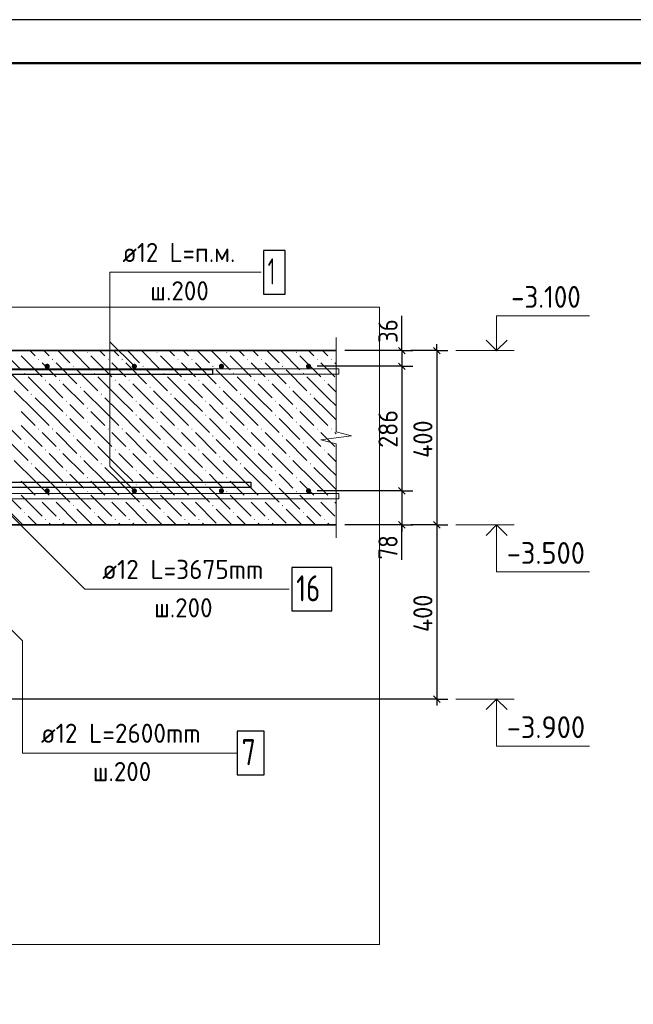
# Model space of a CAD drawing. Header units: millimetres. Extents: x 0 to 42000, y 0 to 29700.
# Tile 26 of 29: x 19949 to 26992, y 18395 to 29700. Entities that reach past the tile are written whole.
import ezdxf

# ---------------------------------------------------------------- set-up
doc = ezdxf.new("R2010")
doc.units = ezdxf.units.MM
for name, color, linetype, lineweight in [('Standard', 7, 'Continuous', 25), ('Высотные отметки', 7, 'Continuous', 25), ('ЖБ Плита Фундамента верхний уровень', 7, 'Continuous', 35), ('Обрамление Г-обр.', 52, 'Continuous', 25), ('Позиционная метка номер позиции', 7, 'Continuous', 13), ('Примечания', 7, 'Continuous', 13), ('Фоновоя арматура Х1', 52, 'Continuous', 25)]:
    doc.layers.add(name, color=color, linetype=linetype, lineweight=lineweight)
doc.layers.add('Размерная выноска', color=7, linetype='Continuous')
doc.styles.add('ISOCPEUR', font='txt')

msp = doc.modelspace()

# ---------------------------------------------------------------- hatches: boundary and pattern name
at = {"layer": 'ЖБ Плита Фундамента верхний уровень', "linetype": 'Continuous', "lineweight": 18, "transparency": 33554687}
for points in [[(20159, 25800), (20166, 25807), (20172, 25800), (20166, 25794)], [(20319, 25800), (20326, 25807), (20332, 25800), (20326, 25794)], [(20719, 25880), (20726, 25887), (20732, 25880), (20726, 25874)], [(20959, 25800), (20966, 25807), (20972, 25800), (20966, 25794)], [(21119, 25800), (21126, 25807), (21132, 25800), (21126, 25794)], [(21519, 25880), (21526, 25887), (21532, 25880), (21526, 25874)], [(21759, 25800), (21766, 25807), (21772, 25800), (21766, 25794)], [(21919, 25800), (21926, 25807), (21932, 25800), (21926, 25794)], [(22319, 25880), (22326, 25887), (22332, 25880), (22326, 25874)], [(22559, 25800), (22566, 25807), (22572, 25800), (22566, 25794)], [(22719, 25800), (22726, 25807), (22732, 25800), (22726, 25794)], [(23119, 25880), (23126, 25887), (23132, 25880), (23126, 25874)], [(23359, 25800), (23366, 25807), (23372, 25800), (23366, 25794)], [(23519, 25800), (23526, 25807), (23532, 25800), (23526, 25794)], [(20559, 25720), (20566, 25727), (20572, 25720), (20566, 25714)], [(21359, 25720), (21366, 25727), (21372, 25720), (21366, 25714)], [(22159, 25720), (22166, 25727), (22172, 25720), (22166, 25714)], [(22959, 25720), (22966, 25727), (22972, 25720), (22966, 25714)], [(19999, 25640), (20006, 25647), (20012, 25640), (20006, 25634)], [(20239, 25560), (20246, 25567), (20252, 25560), (20246, 25554)], [(20399, 25560), (20406, 25567), (20412, 25560), (20406, 25554)], [(20799, 25640), (20806, 25647), (20812, 25640), (20806, 25634)], [(21039, 25560), (21046, 25567), (21052, 25560), (21046, 25554)], [(21199, 25560), (21206, 25567), (21212, 25560), (21206, 25554)], [(21599, 25640), (21606, 25647), (21612, 25640), (21606, 25634)], [(21839, 25560), (21846, 25567), (21852, 25560), (21846, 25554)], [(21999, 25560), (22006, 25567), (22012, 25560), (22006, 25554)], [(22399, 25640), (22406, 25647), (22412, 25640), (22406, 25634)], [(22639, 25560), (22646, 25567), (22652, 25560), (22646, 25554)], [(22799, 25560), (22806, 25567), (22812, 25560), (22806, 25554)], [(23199, 25640), (23206, 25647), (23212, 25640), (23206, 25634)], [(23439, 25560), (23446, 25567), (23452, 25560), (23446, 25554)], [(20639, 25480), (20646, 25487), (20652, 25480), (20646, 25474)], [(21439, 25480), (21446, 25487), (21452, 25480), (21446, 25474)], [(22239, 25480), (22246, 25487), (22252, 25480), (22246, 25474)], [(23039, 25480), (23046, 25487), (23052, 25480), (23046, 25474)], [(20079, 25400), (20086, 25407), (20092, 25400), (20086, 25394)], [(20479, 25320), (20486, 25327), (20492, 25320), (20486, 25314)], [(20879, 25400), (20886, 25407), (20892, 25400), (20886, 25394)], [(21279, 25320), (21286, 25327), (21292, 25320), (21286, 25314)], [(21679, 25400), (21686, 25407), (21692, 25400), (21686, 25394)], [(22079, 25320), (22086, 25327), (22092, 25320), (22086, 25314)], [(22479, 25400), (22486, 25407), (22492, 25400), (22486, 25394)], [(22879, 25320), (22886, 25327), (22892, 25320), (22886, 25314)], [(23279, 25400), (23286, 25407), (23292, 25400), (23286, 25394)], [(20719, 25240), (20726, 25247), (20732, 25240), (20726, 25234)], [(21519, 25240), (21526, 25247), (21532, 25240), (21526, 25234)], [(22319, 25240), (22326, 25247), (22332, 25240), (22326, 25234)], [(23119, 25240), (23126, 25247), (23132, 25240), (23126, 25234)], [(20479, 25160), (20486, 25167), (20492, 25160), (20486, 25154)], [(21279, 25160), (21286, 25167), (21292, 25160), (21286, 25154)], [(22079, 25160), (22086, 25167), (22092, 25160), (22086, 25154)], [(22879, 25160), (22886, 25167), (22892, 25160), (22886, 25154)], [(20159, 25000), (20166, 25007), (20172, 25000), (20166, 24994)], [(20319, 25000), (20326, 25007), (20332, 25000), (20326, 24994)], [(20719, 25080), (20726, 25087), (20732, 25080), (20726, 25074)], [(20959, 25000), (20966, 25007), (20972, 25000), (20966, 24994)], [(21119, 25000), (21126, 25007), (21132, 25000), (21126, 24994)], [(21519, 25080), (21526, 25087), (21532, 25080), (21526, 25074)], [(21759, 25000), (21766, 25007), (21772, 25000), (21766, 24994)], [(21919, 25000), (21926, 25007), (21932, 25000), (21926, 24994)], [(22319, 25080), (22326, 25087), (22332, 25080), (22326, 25074)], [(22559, 25000), (22566, 25007), (22572, 25000), (22566, 24994)], [(22719, 25000), (22726, 25007), (22732, 25000), (22726, 24994)], [(23119, 25080), (23126, 25087), (23132, 25080), (23126, 25074)], [(23359, 25000), (23366, 25007), (23372, 25000), (23366, 24994)], [(23519, 25000), (23526, 25007), (23532, 25000), (23526, 24994)], [(20559, 24920), (20566, 24927), (20572, 24920), (20566, 24914)], [(21359, 24920), (21366, 24927), (21372, 24920), (21366, 24914)], [(22159, 24920), (22166, 24927), (22172, 24920), (22166, 24914)], [(22959, 24920), (22966, 24927), (22972, 24920), (22966, 24914)], [(19999, 24840), (20006, 24847), (20012, 24840), (20006, 24834)], [(20239, 24760), (20246, 24767), (20252, 24760), (20246, 24754)], [(20399, 24760), (20406, 24767), (20412, 24760), (20406, 24754)], [(20799, 24840), (20806, 24847), (20812, 24840), (20806, 24834)], [(21039, 24760), (21046, 24767), (21052, 24760), (21046, 24754)], [(21199, 24760), (21206, 24767), (21212, 24760), (21206, 24754)], [(21599, 24840), (21606, 24847), (21612, 24840), (21606, 24834)], [(21839, 24760), (21846, 24767), (21852, 24760), (21846, 24754)], [(21999, 24760), (22006, 24767), (22012, 24760), (22006, 24754)], [(22399, 24840), (22406, 24847), (22412, 24840), (22406, 24834)], [(22639, 24760), (22646, 24767), (22652, 24760), (22646, 24754)], [(22799, 24760), (22806, 24767), (22812, 24760), (22806, 24754)], [(23199, 24840), (23206, 24847), (23212, 24840), (23206, 24834)], [(23439, 24760), (23446, 24767), (23452, 24760), (23446, 24754)], [(20639, 24680), (20646, 24687), (20652, 24680), (20646, 24674)], [(21439, 24680), (21446, 24687), (21452, 24680), (21446, 24674)], [(22239, 24680), (22246, 24687), (22252, 24680), (22246, 24674)], [(23039, 24680), (23046, 24687), (23052, 24680), (23046, 24674)], [(20079, 24600), (20086, 24607), (20092, 24600), (20086, 24594)], [(20879, 24600), (20886, 24607), (20892, 24600), (20886, 24594)], [(21679, 24600), (21686, 24607), (21692, 24600), (21686, 24594)], [(22479, 24600), (22486, 24607), (22492, 24600), (22486, 24594)], [(23279, 24600), (23286, 24607), (23292, 24600), (23286, 24594)], [(20479, 24520), (20486, 24527), (20492, 24520), (20486, 24514)], [(20719, 24440), (20726, 24447), (20732, 24440), (20726, 24434)], [(21279, 24520), (21286, 24527), (21292, 24520), (21286, 24514)], [(21519, 24440), (21526, 24447), (21532, 24440), (21526, 24434)], [(22079, 24520), (22086, 24527), (22092, 24520), (22086, 24514)], [(22319, 24440), (22326, 24447), (22332, 24440), (22326, 24434)], [(22879, 24520), (22886, 24527), (22892, 24520), (22886, 24514)], [(23119, 24440), (23126, 24447), (23132, 24440), (23126, 24434)], [(20479, 24360), (20486, 24367), (20492, 24360), (20486, 24354)], [(21279, 24360), (21286, 24367), (21292, 24360), (21286, 24354)], [(22079, 24360), (22086, 24367), (22092, 24360), (22086, 24354)], [(22879, 24360), (22886, 24367), (22892, 24360), (22886, 24354)], [(20159, 24200), (20166, 24207), (20172, 24200), (20166, 24194)], [(20319, 24200), (20326, 24207), (20332, 24200), (20326, 24194)], [(20719, 24280), (20726, 24287), (20732, 24280), (20726, 24274)], [(20959, 24200), (20966, 24207), (20972, 24200), (20966, 24194)], [(21119, 24200), (21126, 24207), (21132, 24200), (21126, 24194)], [(21519, 24280), (21526, 24287), (21532, 24280), (21526, 24274)], [(21759, 24200), (21766, 24207), (21772, 24200), (21766, 24194)], [(21919, 24200), (21926, 24207), (21932, 24200), (21926, 24194)], [(22319, 24280), (22326, 24287), (22332, 24280), (22326, 24274)], [(22559, 24200), (22566, 24207), (22572, 24200), (22566, 24194)], [(22719, 24200), (22726, 24207), (22732, 24200), (22726, 24194)], [(23119, 24280), (23126, 24287), (23132, 24280), (23126, 24274)], [(23359, 24200), (23366, 24207), (23372, 24200), (23366, 24194)], [(23519, 24200), (23526, 24207), (23532, 24200), (23526, 24194)], [(20559, 24120), (20566, 24127), (20572, 24120), (20566, 24114)], [(21359, 24120), (21366, 24127), (21372, 24120), (21366, 24114)], [(22159, 24120), (22166, 24127), (22172, 24120), (22166, 24114)], [(22959, 24120), (22966, 24127), (22972, 24120), (22966, 24114)], [(19999, 24040), (20006, 24047), (20012, 24040), (20006, 24034)], [(20239, 23960), (20246, 23967), (20252, 23960), (20246, 23954)], [(20399, 23960), (20406, 23967), (20412, 23960), (20406, 23954)], [(20799, 24040), (20806, 24047), (20812, 24040), (20806, 24034)], [(21039, 23960), (21046, 23967), (21052, 23960), (21046, 23954)], [(21199, 23960), (21206, 23967), (21212, 23960), (21206, 23954)], [(21599, 24040), (21606, 24047), (21612, 24040), (21606, 24034)], [(21839, 23960), (21846, 23967), (21852, 23960), (21846, 23954)], [(21999, 23960), (22006, 23967), (22012, 23960), (22006, 23954)], [(22399, 24040), (22406, 24047), (22412, 24040), (22406, 24034)], [(22639, 23960), (22646, 23967), (22652, 23960), (22646, 23954)], [(22799, 23960), (22806, 23967), (22812, 23960), (22806, 23954)], [(23199, 24040), (23206, 24047), (23212, 24040), (23206, 24034)], [(23439, 23960), (23446, 23967), (23452, 23960), (23446, 23954)]]:
    msp.add_hatch(color=7, dxfattribs=at).paths.add_polyline_path(points, flags=16)
at = {"layer": 'Фоновоя арматура Х1', "linetype": 'Continuous', "lineweight": 18, "transparency": 33554687}
for points in [[(20295, 25720), (20293, 25731), (20286, 25741), (20276, 25748), (20265, 25750), (20253, 25748), (20244, 25741), (20237, 25731), (20235, 25720), (20237, 25709), (20244, 25699), (20253, 25692), (20265, 25690), (20276, 25692), (20286, 25699), (20293, 25709)], [(21295, 25720), (21293, 25731), (21286, 25741), (21276, 25748), (21265, 25750), (21253, 25748), (21244, 25741), (21237, 25731), (21235, 25720), (21237, 25709), (21244, 25699), (21253, 25692), (21265, 25690), (21276, 25692), (21286, 25699), (21293, 25709)], [(22295, 25720), (22293, 25731), (22286, 25741), (22276, 25748), (22265, 25750), (22253, 25748), (22244, 25741), (22237, 25731), (22235, 25720), (22237, 25709), (22244, 25699), (22253, 25692), (22265, 25690), (22276, 25692), (22286, 25699), (22293, 25709)], [(23295, 25720), (23293, 25731), (23286, 25741), (23276, 25748), (23265, 25750), (23253, 25748), (23244, 25741), (23237, 25731), (23235, 25720), (23237, 25709), (23244, 25699), (23253, 25692), (23265, 25690), (23276, 25692), (23286, 25699), (23293, 25709)], [(20295, 24290), (20293, 24301), (20286, 24311), (20276, 24318), (20265, 24320), (20253, 24318), (20244, 24311), (20237, 24301), (20235, 24290), (20237, 24279), (20244, 24269), (20253, 24262), (20265, 24260), (20276, 24262), (20286, 24269), (20293, 24279)], [(21295, 24290), (21293, 24301), (21286, 24311), (21276, 24318), (21265, 24320), (21253, 24318), (21244, 24311), (21237, 24301), (21235, 24290), (21237, 24279), (21244, 24269), (21253, 24262), (21265, 24260), (21276, 24262), (21286, 24269), (21293, 24279)], [(22295, 24290), (22293, 24301), (22286, 24311), (22276, 24318), (22265, 24320), (22253, 24318), (22244, 24311), (22237, 24301), (22235, 24290), (22237, 24279), (22244, 24269), (22253, 24262), (22265, 24260), (22276, 24262), (22286, 24269), (22293, 24279)], [(23295, 24290), (23293, 24301), (23286, 24311), (23276, 24318), (23265, 24320), (23253, 24318), (23244, 24311), (23237, 24301), (23235, 24290), (23237, 24279), (23244, 24269), (23253, 24262), (23265, 24260), (23276, 24262), (23286, 24269), (23293, 24279)]]:
    msp.add_hatch(color=7, dxfattribs=at).paths.add_polyline_path(points)

# ---------------------------------------------------------------- linework, layer by layer
at = {"layer": 'Standard', "color": 251, "linetype": 'Continuous', "lineweight": -3, "true_color": 0x656565, "transparency": 33554687}
for p, q in [((24337, 25900), (24212, 25900)), ((24337, 25900), (24462, 25900)), ((24737, 25900), (24437, 25900)), ((24737, 25900), (24612, 25900)), ((24737, 25900), (24862, 25900)), ((24337, 25720), (24212, 25720)), ((24337, 25720), (24462, 25720)), ((24337, 24290), (24212, 24290)), ((24337, 24290), (24462, 24290)), ((24337, 23900), (24212, 23900)), ((24337, 23900), (24462, 23900)), ((24737, 23900), (24612, 23900)), ((24737, 23900), (24862, 23900)), ((24737, 21900), (17565, 21900)), ((24737, 21900), (24612, 21900)), ((24737, 21900), (24862, 21900))]:
    msp.add_line(p, q, dxfattribs=at)
at = {"layer": 'Standard', "color": 7, "linetype": 'Continuous', "lineweight": 25, "transparency": 33554687}
for p, q in [((24299, 25938), (24374, 25863)), ((24699, 25938), (24774, 25863)), ((24299, 25758), (24374, 25682)), ((24299, 24328), (24374, 24253)), ((24299, 23938), (24374, 23863)), ((24699, 23938), (24774, 23863)), ((24699, 21938), (24774, 21862))]:
    msp.add_line(p, q, dxfattribs=at)
at = {"layer": 'Standard', "color": 7, "linetype": 'Continuous', "lineweight": -3, "transparency": 33554687}
for p, q in [((24337, 25900), (24337, 25975)), ((24737, 25900), (24737, 25975)), ((24337, 25720), (24337, 24290)), ((24337, 24290), (24337, 23900)), ((24337, 23900), (24337, 23825)), ((24737, 23900), (24737, 21900)), ((24737, 21900), (24737, 21825))]:
    msp.add_line(p, q, dxfattribs=at)
at = {"layer": 'Standard', "color": 7, "linetype": 'Continuous', "lineweight": 25, "transparency": 33554687}
msp.add_lwpolyline([(0, 0), (42000, 0), (42000, 29700), (0, 29700), (0, 0)], close=True, dxfattribs=at)
at = {"layer": 'Standard', "color": 7, "linetype": 'Continuous', "lineweight": 50, "transparency": 33554687}
msp.add_lwpolyline([(2000, 29200), (41500, 29200), (41500, 500), (2000, 500), (2000, 29200)], close=True, dxfattribs=at)
at = {"layer": 'Standard', "color": 7, "linetype": 'Continuous', "lineweight": 13, "transparency": 33554687}
msp.add_lwpolyline([(41500, 29200), (2000, 29200), (2000, 6000), (41500, 6000), (41500, 29200)], dxfattribs=at)
at = {"layer": 'Standard', "color": 254, "linetype": 'Continuous', "lineweight": 18, "true_color": 0xc4c4ff, "transparency": 33554687}
msp.add_lwpolyline([(3567, 19081), (24081, 19081), (24081, 26400), (3567, 26400), (3567, 19081)], dxfattribs=at)
at = {"layer": 'Standard', "color": 251, "linetype": 'Continuous', "lineweight": -3, "true_color": 0x656565, "transparency": 33554687}
for points in [[(24337, 25900), (24320, 25900), (24320, 25900), (24320, 25900), (24320, 25900), (23681, 25900)], [(24337, 25720), (24320, 25720), (24320, 25720), (24320, 25720), (24320, 25720), (23365, 25720)], [(24337, 24290), (24320, 24290), (24320, 24290), (23365, 24290)], [(24337, 23900), (24320, 23900), (24320, 23900), (23681, 23900)], [(24737, 23900), (24720, 23900), (24720, 23900), (24437, 23900)]]:
    msp.add_lwpolyline(points, dxfattribs=at)
at = {"layer": 'Standard', "color": 7, "linetype": 'Continuous', "lineweight": -3, "transparency": 33554687}
for points in [[(24337, 25900), (24337, 25885), (24337, 25885), (24337, 25720)], [(24737, 25900), (24737, 24570), (24737, 24570), (24737, 23900)]]:
    msp.add_lwpolyline(points, dxfattribs=at)
at = {"layer": 'Высотные отметки', "color": 7, "linetype": 'Continuous', "lineweight": 13, "transparency": 33554687}
for p, q in [((25624, 25900), (24957, 25900)), ((25624, 23900), (24957, 23900)), ((25624, 21900), (24957, 21900))]:
    msp.add_line(p, q, dxfattribs=at)
for points in [[(25424, 25900), (25424, 26300), (26490, 26300)], [(25424, 23900), (25424, 23360), (26490, 23360)], [(25424, 21900), (25424, 21360), (26490, 21360)]]:
    msp.add_lwpolyline(points, dxfattribs=at)
at = {"layer": 'Высотные отметки', "color": 7, "linetype": 'Continuous', "lineweight": 35, "transparency": 33554687}
for points in [[(25303, 26021), (25424, 25900), (25545, 26021)], [(25303, 23779), (25424, 23900), (25545, 23779)], [(25303, 21779), (25424, 21900), (25545, 21779)]]:
    msp.add_lwpolyline(points, dxfattribs=at)
at = {"layer": 'ЖБ Плита Фундамента верхний уровень', "color": 7, "linetype": 'Continuous', "lineweight": 35, "transparency": 33554687}
for p, q in [((23581, 25900), (15715, 25900)), ((19465, 23900), (23581, 23900))]:
    msp.add_line(p, q, dxfattribs=at)
at = {"layer": 'ЖБ Плита Фундамента верхний уровень', "color": 254, "linetype": 'Continuous', "lineweight": 18, "transparency": 33554687}
for p, q in [((19746, 25900), (19966, 25680)), ((20066, 25900), (20126, 25840)), ((20226, 25900), (20286, 25840)), ((20386, 25900), (20526, 25760)), ((20546, 25900), (20766, 25680)), ((20866, 25900), (20926, 25840)), ((21026, 25900), (21086, 25840)), ((21186, 25900), (21326, 25760)), ((21346, 25900), (21566, 25680)), ((21666, 25900), (21726, 25840)), ((21826, 25900), (21886, 25840)), ((21986, 25900), (22126, 25760)), ((22146, 25900), (22366, 25680)), ((22466, 25900), (22526, 25840)), ((22626, 25900), (22686, 25840)), ((22786, 25900), (22926, 25760)), ((22946, 25900), (23166, 25680)), ((23266, 25900), (23326, 25840)), ((23426, 25900), (23486, 25840)), ((19966, 25840), (20206, 25600)), ((20766, 25840), (21006, 25600)), ((21566, 25840), (21806, 25600)), ((22366, 25840), (22606, 25600)), ((23166, 25840), (23406, 25600)), ((19806, 25680), (20046, 25440)), ((20286, 25680), (20206, 25760)), ((20366, 25600), (20286, 25680)), ((20366, 25760), (20606, 25520)), ((20606, 25680), (20846, 25440)), ((21086, 25680), (21006, 25760)), ((21166, 25600), (21086, 25680)), ((21166, 25760), (21406, 25520)), ((21406, 25680), (21646, 25440)), ((21886, 25680), (21806, 25760)), ((21966, 25600), (21886, 25680)), ((21966, 25760), (22206, 25520)), ((22206, 25680), (22446, 25440)), ((22686, 25680), (22606, 25760)), ((22766, 25600), (22686, 25680)), ((22766, 25760), (23006, 25520)), ((23006, 25680), (23246, 25440)), ((23486, 25680), (23406, 25760)), ((23566, 25600), (23486, 25680)), ((23566, 25760), (23581, 25745)), ((20286, 25360), (20046, 25600)), ((21086, 25360), (20846, 25600)), ((21886, 25360), (21646, 25600)), ((22686, 25360), (22446, 25600)), ((23486, 25360), (23246, 25600)), ((20126, 25200), (19886, 25440)), ((20286, 25520), (20446, 25360)), ((20446, 25520), (20686, 25280)), ((20926, 25200), (20686, 25440)), ((21086, 25520), (21246, 25360)), ((21246, 25520), (21486, 25280)), ((21726, 25200), (21486, 25440)), ((21886, 25520), (22046, 25360)), ((22046, 25520), (22286, 25280)), ((22526, 25200), (22286, 25440)), ((22686, 25520), (22846, 25360)), ((22846, 25520), (23086, 25280)), ((23326, 25200), (23086, 25440)), ((23486, 25520), (23581, 25425)), ((20126, 25360), (20286, 25200)), ((20286, 25360), (20446, 25200)), ((20926, 25360), (21086, 25200)), ((21086, 25360), (21246, 25200)), ((21726, 25360), (21886, 25200)), ((21886, 25360), (22046, 25200)), ((22526, 25360), (22686, 25200)), ((22686, 25360), (22846, 25200)), ((23326, 25360), (23486, 25200)), ((23486, 25360), (23581, 25265)), ((20606, 25200), (20526, 25280)), ((21406, 25200), (21326, 25280)), ((22206, 25200), (22126, 25280)), ((23006, 25200), (22926, 25280)), ((19726, 25120), (19966, 24880)), ((19966, 25200), (20126, 25040)), ((20126, 25200), (20286, 25040)), ((20286, 25200), (20526, 24960)), ((20526, 25120), (20766, 24880)), ((20686, 25120), (20606, 25200)), ((20766, 25200), (20926, 25040)), ((20926, 25200), (21086, 25040)), ((21086, 25200), (21326, 24960)), ((21326, 25120), (21566, 24880)), ((21486, 25120), (21406, 25200)), ((21566, 25200), (21726, 25040)), ((21726, 25200), (21886, 25040)), ((21886, 25200), (22126, 24960)), ((22126, 25120), (22366, 24880)), ((22286, 25120), (22206, 25200)), ((22366, 25200), (22526, 25040)), ((22526, 25200), (22686, 25040)), ((22686, 25200), (22926, 24960)), ((22926, 25120), (23166, 24880)), ((23086, 25120), (23006, 25200)), ((23166, 25200), (23326, 25040)), ((23326, 25200), (23486, 25040)), ((23486, 25200), (23581, 25105)), ((19966, 25040), (20206, 24800)), ((20766, 25040), (21006, 24800)), ((21566, 25040), (21806, 24800)), ((22366, 25040), (22606, 24800)), ((23166, 25040), (23406, 24800)), ((19806, 24880), (20046, 24640)), ((20286, 24880), (20206, 24960)), ((20366, 24800), (20286, 24880)), ((20366, 24960), (20606, 24720)), ((20606, 24880), (20846, 24640)), ((21086, 24880), (21006, 24960)), ((21166, 24800), (21086, 24880)), ((21166, 24960), (21406, 24720)), ((21406, 24880), (21646, 24640)), ((21886, 24880), (21806, 24960)), ((21966, 24800), (21886, 24880)), ((21966, 24960), (22206, 24720)), ((22206, 24880), (22446, 24640)), ((22686, 24880), (22606, 24960)), ((22766, 24800), (22686, 24880)), ((22766, 24960), (23006, 24720)), ((23006, 24880), (23246, 24640)), ((23486, 24880), (23406, 24960)), ((23566, 24800), (23486, 24880)), ((23566, 24960), (23581, 24945)), ((20286, 24560), (20046, 24800)), ((21086, 24560), (20846, 24800)), ((21886, 24560), (21646, 24800)), ((22686, 24560), (22446, 24800)), ((23486, 24560), (23246, 24800)), ((20286, 24720), (20446, 24560)), ((20446, 24720), (20686, 24480)), ((21086, 24720), (21246, 24560)), ((21246, 24720), (21486, 24480)), ((21886, 24720), (22046, 24560)), ((22046, 24720), (22286, 24480)), ((22686, 24720), (22846, 24560)), ((22846, 24720), (23086, 24480)), ((23486, 24720), (23581, 24625)), ((20126, 24400), (19886, 24640)), ((20126, 24560), (20286, 24400)), ((20286, 24560), (20446, 24400)), ((20926, 24400), (20686, 24640)), ((20926, 24560), (21086, 24400)), ((21086, 24560), (21246, 24400)), ((21726, 24400), (21486, 24640)), ((21726, 24560), (21886, 24400)), ((21886, 24560), (22046, 24400)), ((22526, 24400), (22286, 24640)), ((22526, 24560), (22686, 24400)), ((22686, 24560), (22846, 24400)), ((23326, 24400), (23086, 24640)), ((23326, 24560), (23486, 24400)), ((23486, 24560), (23581, 24465)), ((20606, 24400), (20526, 24480)), ((21406, 24400), (21326, 24480)), ((22206, 24400), (22126, 24480)), ((23006, 24400), (22926, 24480)), ((19726, 24320), (19966, 24080)), ((19966, 24400), (20126, 24240)), ((20126, 24400), (20286, 24240)), ((20286, 24400), (20526, 24160)), ((20526, 24320), (20766, 24080)), ((20686, 24320), (20606, 24400)), ((20766, 24400), (20926, 24240)), ((20926, 24400), (21086, 24240)), ((21086, 24400), (21326, 24160)), ((21326, 24320), (21566, 24080)), ((21486, 24320), (21406, 24400)), ((21566, 24400), (21726, 24240)), ((21726, 24400), (21886, 24240)), ((21886, 24400), (22126, 24160)), ((22126, 24320), (22366, 24080)), ((22286, 24320), (22206, 24400)), ((22366, 24400), (22526, 24240)), ((22526, 24400), (22686, 24240)), ((22686, 24400), (22926, 24160)), ((22926, 24320), (23166, 24080)), ((23086, 24320), (23006, 24400)), ((23166, 24400), (23326, 24240)), ((23326, 24400), (23486, 24240)), ((23486, 24400), (23581, 24305)), ((19966, 24240), (20206, 24000)), ((20766, 24240), (21006, 24000)), ((21566, 24240), (21806, 24000)), ((22366, 24240), (22606, 24000)), ((23166, 24240), (23406, 24000)), ((19806, 24080), (19986, 23900)), ((20286, 24080), (20206, 24160)), ((20366, 24000), (20286, 24080)), ((20366, 24160), (20606, 23920)), ((20606, 24080), (20786, 23900)), ((21086, 24080), (21006, 24160)), ((21166, 24000), (21086, 24080)), ((21166, 24160), (21406, 23920)), ((21406, 24080), (21586, 23900)), ((21886, 24080), (21806, 24160)), ((21966, 24000), (21886, 24080)), ((21966, 24160), (22206, 23920)), ((22206, 24080), (22386, 23900)), ((22686, 24080), (22606, 24160)), ((22766, 24000), (22686, 24080)), ((22766, 24160), (23006, 23920)), ((23006, 24080), (23186, 23900)), ((23486, 24080), (23406, 24160)), ((23566, 24000), (23486, 24080)), ((23566, 24160), (23581, 24145)), ((20146, 23900), (20046, 24000)), ((20946, 23900), (20846, 24000)), ((21746, 23900), (21646, 24000)), ((22546, 23900), (22446, 24000)), ((23346, 23900), (23246, 24000)), ((20286, 23920), (20306, 23900)), ((20446, 23920), (20466, 23900)), ((21086, 23920), (21106, 23900)), ((21246, 23920), (21266, 23900)), ((21886, 23920), (21906, 23900)), ((22046, 23920), (22066, 23900)), ((22686, 23920), (22706, 23900)), ((22846, 23920), (22866, 23900)), ((23486, 23920), (23506, 23900))]:
    msp.add_line(p, q, dxfattribs=at)
at = {"layer": 'Обрамление Г-обр.', "color": 38, "linetype": 'Continuous', "lineweight": 25, "true_color": 0x5f1e0f, "transparency": 33554687}
for points in [[(5766, 25685), (8780, 25685), (11285, 23180), (16645, 23180), (19150, 25685), (22163, 25685), (22163, 25625), (19175, 25625), (16670, 23120), (11260, 23120), (8755, 25625), (5766, 25625), (5766, 25685)], [(5766, 25685), (8780, 25685), (11285, 23180), (16645, 23180), (19150, 25685), (22163, 25685), (22163, 25625), (19175, 25625), (16670, 23120), (11260, 23120), (8755, 25625), (5766, 25625), (5766, 25685)], [(5329, 24390), (8342, 24390), (10573, 22160), (17357, 22160), (19588, 24390), (22601, 24390), (22601, 24330), (19612, 24330), (17382, 22100), (10548, 22100), (8317, 24330), (5329, 24330), (5329, 24390)], [(5329, 24390), (8342, 24390), (10573, 22160), (17357, 22160), (19588, 24390), (22601, 24390), (22601, 24330), (19612, 24330), (17382, 22100), (10548, 22100), (8317, 24330), (5329, 24330), (5329, 24390)]]:
    msp.add_lwpolyline(points, dxfattribs=at)
at = {"layer": 'Обрамление Г-обр.', "color": 7, "linetype": 'Continuous', "lineweight": 25, "transparency": 33554687}
for points in [[(23073, 22911), (23533, 22911), (23533, 23411), (23073, 23411), (23073, 22911)], [(22446, 21030), (22756, 21030), (22756, 21530), (22446, 21530), (22446, 21030)]]:
    msp.add_lwpolyline(points, dxfattribs=at)
at = {"layer": 'Позиционная метка номер позиции', "color": 7, "linetype": 'Continuous', "lineweight": 13, "transparency": 33554687}
for points in [[(18683, 25176), (20698, 23161), (23043, 23161)], [(18849, 23698), (19981, 22567), (19981, 21280), (22446, 21280)]]:
    msp.add_lwpolyline(points, dxfattribs=at)
at = {"layer": 'Примечания', "color": 7, "linetype": 'Continuous', "lineweight": 13, "transparency": 33554687}
for p, q in [((23581, 26050), (23581, 24969)), ((23756, 24923), (23406, 24877)), ((23406, 24877), (23581, 24831)), ((23581, 24969), (23756, 24923)), ((23581, 24831), (23581, 23750)), ((23581, 23750), (23581, 23750))]:
    msp.add_line(p, q, dxfattribs=at)
at = {"layer": 'Размерная выноска', "color": 7, "linetype": 'Continuous', "lineweight": -3, "transparency": 33554687}
for p, q in [((24337, 25900), (24337, 26300)), ((24337, 23500), (24337, 23900))]:
    msp.add_line(p, q, dxfattribs=at)
at = {"layer": 'Размерная выноска', "color": 7, "linetype": 'Continuous', "lineweight": 13, "transparency": 33554687}
msp.add_line((21265, 25720), (20982, 26003), dxfattribs=at)
msp.add_lwpolyline([(21265, 24290), (20982, 24573), (20982, 26800), (22720, 26800)], dxfattribs=at)
at = {"layer": 'Фоновоя арматура Х1', "color": 7, "linetype": 'Continuous', "lineweight": 25, "transparency": 33554687}
msp.add_lwpolyline([(22747, 26550), (22997, 26550), (22997, 27050), (22747, 27050), (22747, 26550)], dxfattribs=at)
at = {"layer": 'Фоновоя арматура Х1', "color": 251, "linetype": 'Continuous', "lineweight": 18, "true_color": 0x656565, "transparency": 33554687}
for points in [[(23611, 25630), (15865, 25630), (15865, 25690), (23611, 25690), (23611, 25630)], [(23611, 25630), (15865, 25630), (15865, 25690), (23611, 25690), (23611, 25630)], [(23611, 24200), (15865, 24200), (15865, 24260), (23611, 24260), (23611, 24200)], [(23611, 24200), (15865, 24200), (15865, 24260), (23611, 24260), (23611, 24200)]]:
    msp.add_lwpolyline(points, dxfattribs=at)

# ---------------------------------------------------------------- texts
at = {"layer": 'Standard', "color": 7, "linetype": 'Continuous', "lineweight": 25, "transparency": 33554687, "char_height": 220, "attachment_point": 7, "rotation": 90, "style": 'ISOCPEUR'}
for s, insert, width in [('\\W0.87;36', (24287, 25987), 403.94), ('\\W0.91;286', (24287, 24785), 561.98), ('\\W0.92;400', (24687, 24669), 584.43), ('\\W0.87;78', (24287, 23502), 403.92), ('\\W0.92;400', (24687, 22669), 584.43)]:
    msp.add_mtext(s, dxfattribs=dict(at, insert=insert, width=width))
at = {"layer": 'Высотные отметки', "color": 7, "linetype": 'Continuous', "lineweight": 25, "transparency": 33554687, "char_height": 250, "attachment_point": 7, "style": 'ISOCPEUR'}
for s, insert, width in [('\\W0.90;-3.100', (25590, 26392), 1011.77), ('\\W0.95;-3.500', (25540, 23452), 1067.86), ('\\W0.95;-3.900', (25540, 21452), 1067.86)]:
    msp.add_mtext(s, dxfattribs=dict(at, insert=insert, width=width))
at = {"layer": 'Обрамление Г-обр.', "color": 7, "linetype": 'Continuous', "lineweight": 13, "transparency": 33554687, "attachment_point": 7, "style": 'ISOCPEUR'}
for s, insert, char_height, width in [('\\W0.96;ø12 L=3675mm ', (20897, 23278), 220, 2150.52), ('\\W0.75;16', (23123, 23021), 300, 472.29), ('\\W0.95;ш.200 ', (21491, 22838), 220, 962.12), ('\\W0.96;ø12 L=2600mm ', (20193, 21397), 220, 2150.52), ('\\W0.78;7', (22496, 21140), 300, 326.41), ('\\W0.95;ш.200 ', (20787, 20957), 220, 962.14)]:
    msp.add_mtext(s, dxfattribs=dict(at, insert=insert, char_height=char_height, width=width))
at = {"layer": 'Фоновоя арматура Х1', "color": 7, "linetype": 'Continuous', "lineweight": 13, "transparency": 33554687, "attachment_point": 7, "style": 'ISOCPEUR'}
for s, insert, char_height, width in [('\\W0.94;ø12 L=п.м. ', (21129, 26917), 220, 1599.15), ('\\W0.56;1', (22797, 26660), 300, 233.33), ('\\W0.95;ш.200 ', (21448, 26477), 220, 962.12)]:
    msp.add_mtext(s, dxfattribs=dict(at, insert=insert, char_height=char_height, width=width))

doc.saveas('drawing.dxf')
